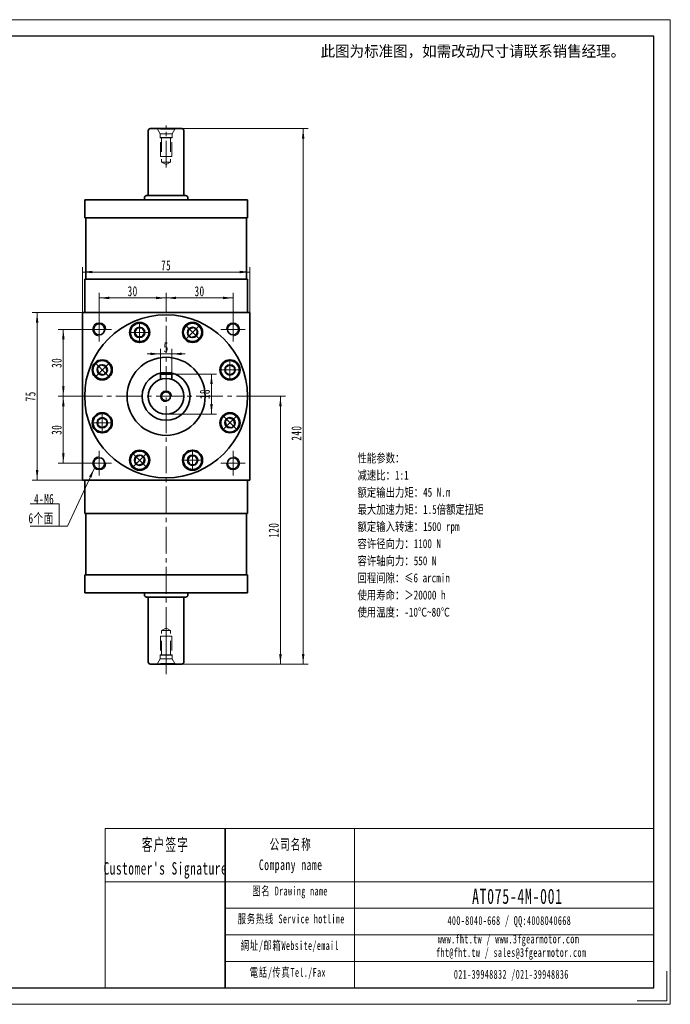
# Model space of a CAD drawing. Header units: millimetres. Extents: x -51 to 573, y 25 to 466.
# Tile 3 of 3: x 281 to 573, y 25 to 466. Entities that reach past the tile are written whole.
import ezdxf

# ---------------------------------------------------------------- set-up
doc = ezdxf.new("R2010")
doc.units = ezdxf.units.MM
doc.set_wipeout_variables(frame=1)
doc.linetypes.add('HIDDEN', pattern=[9.525, 6.35, -3.175])
doc.linetypes.add('点画线', pattern=[18, 12, -2, 2, -2])
doc.layers.get('0').update_dxf_attribs({"lineweight": 35})
doc.layers.add('6文字层', color=3, linetype='Continuous')
for name, color, linetype, lineweight in [('7标注层', 4, 'Continuous', 18), ('SLD-0', 7, 'Continuous', 18), ('中心线层', 1, '点画线', 18), ('图框_外框线', 7, 'Continuous', 18), ('尺寸线层', 3, 'Continuous', 18), ('粗实线层', 7, 'Continuous', 35)]:
    doc.layers.add(name, color=color, linetype=linetype, lineweight=lineweight)
doc.styles.add('标准', font='txt', dxfattribs={"width": 0.667})
doc.dimstyles.new('a4-1-1.5', dxfattribs={"dimtxt": 4.5, "dimasz": 4.5, "dimexe": 2.25, "dimexo": 0, "dimgap": 0.75, "dimtad": 1, "dimdec": 3, "dimdsep": 46, "dimtxsty": '标准', "dimblk": '_CAXARROW', "dimcen": 0, "dimdle": 9, "dimazin": 2, "dimtfac": 0.707107, "dimtdec": 3, "dimtix": 1, "dimtmove": 2, "dimatfit": 3, "dimfxl": 0, "dimfrac": 2, "dimtolj": 1, "dimarcsym": 0})

# ---------------------------------------------------------------- blocks, each defined once
blk = doc.blocks.new('*X5')
at = {"layer": '尺寸线层', "linetype": 'Continuous'}
for points in [[(317.08, 341.59), (321.58, 341.03), (321.58, 342.16)], [(347.08, 341.59), (342.58, 341.03), (342.58, 342.16)]]:
    blk.add_hatch(color=0, dxfattribs=at).paths.add_polyline_path(points, flags=0)
at = {"layer": '尺寸线层', "color": 0, "linetype": 'Continuous'}
for p, q in [((317.08, 333), (317.08, 343.84)), ((347.08, 341.59), (317.08, 341.59)), ((347.08, 338), (347.08, 343.84))]:
    blk.add_line(p, q, dxfattribs=at)
at = {"layer": '尺寸线层', "color": 0, "insert": (332.08, 344.57), "char_height": 4.5, "width": 9, "attachment_point": 5, "line_spacing_factor": 1.15057, "style": '标准'}
blk.add_mtext('\\T1.1;30', dxfattribs=at)
blk = doc.blocks.new('_CAXARROW')
blk.add_hatch(color=0).paths.add_polyline_path([(0, 0), (-1, 0.125), (-1, -0.125)], flags=0)
blk = doc.blocks.new('*X6')
at = {"layer": '尺寸线层', "linetype": 'Continuous'}
for points in [[(347.08, 341.59), (351.58, 342.16), (351.58, 341.03)], [(377.08, 341.59), (372.58, 342.16), (372.58, 341.03)]]:
    blk.add_hatch(color=0, dxfattribs=at).paths.add_polyline_path(points, flags=0)
at = {"layer": '尺寸线层', "color": 0, "linetype": 'Continuous'}
for p, q in [((347.08, 338), (347.08, 343.84)), ((347.08, 341.59), (377.08, 341.59)), ((377.08, 333), (377.08, 343.84))]:
    blk.add_line(p, q, dxfattribs=at)
at = {"layer": '尺寸线层', "color": 0, "insert": (362.08, 344.57), "char_height": 4.5, "width": 9, "attachment_point": 5, "line_spacing_factor": 1.15057, "style": '标准'}
blk.add_mtext('\\T1.1;30', dxfattribs=at)
blk = doc.blocks.new('*X7')
at = {"layer": '尺寸线层', "linetype": 'Continuous'}
for points in [[(309.58, 353.2), (314.08, 352.64), (314.08, 353.77)], [(384.58, 353.2), (380.08, 352.64), (380.08, 353.77)]]:
    blk.add_hatch(color=0, dxfattribs=at).paths.add_polyline_path(points, flags=0)
at = {"layer": '尺寸线层', "color": 0, "linetype": 'Continuous'}
for p, q in [((309.58, 335), (309.58, 355.45)), ((384.58, 353.2), (309.58, 353.2)), ((384.58, 335), (384.58, 355.45))]:
    blk.add_line(p, q, dxfattribs=at)
at = {"layer": '尺寸线层', "color": 0, "insert": (347.08, 356.15), "char_height": 4.5, "width": 9, "attachment_point": 5, "line_spacing_factor": 1.15057, "style": '标准'}
blk.add_mtext('\\T1.1;75', dxfattribs=at)
blk = doc.blocks.new('*X8')
at = {"layer": '尺寸线层', "linetype": 'Continuous'}
for points in [[(289.27, 335), (289.83, 330.5), (288.71, 330.5)], [(289.27, 260), (289.83, 264.5), (288.71, 264.5)]]:
    blk.add_hatch(color=0, dxfattribs=at).paths.add_polyline_path(points, flags=0)
at = {"layer": '尺寸线层', "color": 0, "linetype": 'Continuous'}
for p, q in [((309.58, 335), (287.02, 335)), ((289.27, 335), (289.27, 260)), ((309.58, 260), (287.02, 260))]:
    blk.add_line(p, q, dxfattribs=at)
at = {"layer": '尺寸线层', "color": 0, "insert": (286.32, 297.5), "char_height": 4.5, "width": 9, "attachment_point": 5, "rotation": 90, "line_spacing_factor": 1.15057, "style": '标准'}
blk.add_mtext('\\T1.1;75', dxfattribs=at)
blk = doc.blocks.new('*X9')
at = {"layer": '尺寸线层', "linetype": 'Continuous'}
for points in [[(301.01, 327.5), (301.57, 323), (300.44, 323)], [(301.01, 297.5), (301.57, 302), (300.44, 302)]]:
    blk.add_hatch(color=0, dxfattribs=at).paths.add_polyline_path(points, flags=0)
at = {"layer": '尺寸线层', "color": 0, "linetype": 'Continuous'}
for p, q in [((311.58, 327.5), (298.76, 327.5)), ((301.01, 327.5), (301.01, 297.5)), ((306.58, 297.5), (298.76, 297.5))]:
    blk.add_line(p, q, dxfattribs=at)
at = {"layer": '尺寸线层', "color": 0, "insert": (298.03, 312.5), "char_height": 4.5, "width": 9, "attachment_point": 5, "rotation": 90, "line_spacing_factor": 1.15057, "style": '标准'}
blk.add_mtext('\\T1.1;30', dxfattribs=at)
blk = doc.blocks.new('*X10')
at = {"layer": '尺寸线层', "linetype": 'Continuous'}
for points in [[(301.01, 297.5), (301.57, 293), (300.44, 293)], [(301.01, 267.5), (301.57, 272), (300.44, 272)]]:
    blk.add_hatch(color=0, dxfattribs=at).paths.add_polyline_path(points, flags=0)
at = {"layer": '尺寸线层', "color": 0, "linetype": 'Continuous'}
for p, q in [((306.58, 297.5), (298.76, 297.5)), ((301.01, 297.5), (301.01, 267.5)), ((311.58, 267.5), (298.76, 267.5))]:
    blk.add_line(p, q, dxfattribs=at)
at = {"layer": '尺寸线层', "color": 0, "insert": (298.03, 282.5), "char_height": 4.5, "width": 9, "attachment_point": 5, "rotation": 90, "line_spacing_factor": 1.15057, "style": '标准'}
blk.add_mtext('\\T1.1;30', dxfattribs=at)
blk = doc.blocks.new('*X11')
at = {"layer": '尺寸线层', "linetype": 'Continuous'}
blk.add_hatch(color=0, dxfattribs=at).paths.add_polyline_path([(15.81, 26.08), (14.42, 21.77), (13.4, 22.24)], flags=0)
at = {"layer": '尺寸线层', "color": 0, "linetype": 'Continuous'}
blk.add_line((15.81, 26.08), (3.67, 0), dxfattribs=at)
at = {"layer": '尺寸线层', "color": 0}
for p, q in [((0, 10.09), (-13.03, 10.09)), ((0, 0), (0, 10.09)), ((0, 0), (-13.03, 0)), ((3.67, 0), (0, 0))]:
    blk.add_line(p, q, dxfattribs=at)
at = {"layer": '尺寸线层', "color": 0, "insert": (-2.25, 0.9), "char_height": 4.5, "width": 20.0078, "attachment_point": 9, "line_spacing_factor": 1.15057, "style": '标准'}
blk.add_mtext('\\T1.1;4-M6\\P6个面', dxfattribs=at)
blk = doc.blocks.new('*X12')
at = {"layer": '中心线层', "linetype": '点画线', "lineweight": 18}
for p, q in [((0, -4.76), (0, 4.76)), ((-4.76, 0), (4.76, 0))]:
    blk.add_line(p, q, dxfattribs=at)
at = {"layer": '粗实线层'}
for p, q in [((-2.31, 0), (-1.15, 2)), ((-2.31, 0), (-1.15, -2)), ((-1.15, 2), (1.15, 2)), ((2.31, 0), (1.15, 2)), ((2.31, 0), (1.15, 2)), ((2.31, 0), (1.15, -2)), ((-1.15, -2), (1.15, -2))]:
    blk.add_line(p, q, dxfattribs=at)
blk.add_circle((0, 0), 2.31, dxfattribs=at)
for start, end in [(0, 180), (180, 360)]:
    blk.add_arc((0, 0), 4.14, start, end, dxfattribs=at)
blk = doc.blocks.new('*X13')
at = {"layer": '尺寸线层', "linetype": 'Continuous'}
for points in [[(398.33, 297.5), (398.89, 293), (397.77, 293)], [(398.33, 177.5), (398.89, 182), (397.77, 182)]]:
    blk.add_hatch(color=0, dxfattribs=at).paths.add_polyline_path(points, flags=0)
at = {"layer": '尺寸线层', "color": 0, "linetype": 'Continuous'}
for p, q in [((387.58, 297.5), (400.58, 297.5)), ((398.33, 297.5), (398.33, 177.5)), ((354.08, 177.5), (400.58, 177.5))]:
    blk.add_line(p, q, dxfattribs=at)
at = {"layer": '尺寸线层', "color": 0, "insert": (395.34, 237.5), "char_height": 4.5, "width": 11.9606, "attachment_point": 5, "rotation": 90, "line_spacing_factor": 1.15057, "style": '标准'}
blk.add_mtext('\\T1.1;120', dxfattribs=at)
blk = doc.blocks.new('*X14')
at = {"layer": '尺寸线层', "linetype": 'Continuous'}
for points in [[(408.52, 417.5), (409.08, 413), (407.96, 413)], [(408.52, 177.5), (409.08, 182), (407.96, 182)]]:
    blk.add_hatch(color=0, dxfattribs=at).paths.add_polyline_path(points, flags=0)
at = {"layer": '尺寸线层', "color": 0, "linetype": 'Continuous'}
for p, q in [((354.08, 417.5), (410.77, 417.5)), ((408.52, 417.5), (408.52, 177.5)), ((354.08, 177.5), (410.77, 177.5))]:
    blk.add_line(p, q, dxfattribs=at)
at = {"layer": '尺寸线层', "color": 0, "insert": (405.54, 281.02), "char_height": 4.5, "width": 12.1553, "attachment_point": 5, "rotation": 90, "line_spacing_factor": 1.15057, "style": '标准'}
blk.add_mtext('\\T1.1;240', dxfattribs=at)
blk = doc.blocks.new('*X28')
at = {"layer": '尺寸线层', "color": 0, "char_height": 4.5, "attachment_point": 1, "line_spacing_factor": 1.15057, "style": '标准'}
for s, insert, width in [('\\T1.1;%%C72.9g6(', (131.61, 151.09), 123.5765), ('\\T1.1;{\\H0.707107x;-0.010}', (151.11, 153.23), 38.1799), ('\\T1.1;)', (161.56, 151.09), 123.5765), ('\\T1.1;{\\H0.707107x;-0.029}', (151.11, 149.43), 38.1799)]:
    blk.add_mtext(s, dxfattribs=dict(at, insert=insert, width=width))
blk = doc.blocks.new('*X27')
at = {"layer": '尺寸线层', "linetype": 'Continuous'}
for points in [[(110.6, 144.69), (115.1, 145.25), (115.1, 144.12)], [(183.5, 144.69), (179, 145.25), (179, 144.12)]]:
    blk.add_hatch(color=0, dxfattribs=at).paths.add_polyline_path(points, flags=0)
at = {"layer": '尺寸线层', "color": 0, "linetype": 'Continuous'}
for p, q in [((110.6, 209.5), (110.6, 142.44)), ((183.5, 209.5), (183.5, 142.44)), ((110.6, 144.69), (183.5, 144.69))]:
    blk.add_line(p, q, dxfattribs=at)
at = {"layer": '尺寸线层', "color": 0}
blk.add_blockref('*X28', (0, 0), dxfattribs=at)
blk = doc.blocks.new('23343f_3')
at = {"layer": '中心线层', "linetype": '点画线', "lineweight": 18}
blk.add_line((17.47, 0), (-1.33, 0), dxfattribs=at)
at = {"layer": '粗实线层', "color": 6, "linetype": 'HIDDEN', "lineweight": 18}
for p, q in [((0, -4.4), (0, 4.4)), ((0, 4.4), (0.32, 3.85)), ((2.4, 2.65), (0.32, 3.85)), ((0.32, -3.85), (0.32, 3.85)), ((4, 2.65), (2.4, 2.65)), ((2.4, -2.65), (2.4, 2.65)), ((4.15, 2.5), (4, 2.65)), ((4, -2.65), (4, 2.65)), ((12.5, 2.5), (4.15, 2.5)), ((4.15, -2.5), (4.15, 2.5)), ((4.15, 2), (15, 2)), ((12.5, -2.5), (12.5, 2.5)), ((15, 2), (16.15, 0)), ((15, 2), (15, -2)), ((0, -4.4), (0.32, -3.85)), ((2.4, -2.65), (0.32, -3.85)), ((4, -2.65), (2.4, -2.65)), ((4.15, -2.5), (4, -2.65)), ((4.15, -2), (15, -2)), ((12.5, -2.5), (4.15, -2.5)), ((15, -2), (16.15, 0))]:
    blk.add_line(p, q, dxfattribs=at)
blk = doc.blocks.new('*X35')
at = {"layer": '尺寸线层', "linetype": 'Continuous'}
for points in [[(367.42, 307.5), (367.98, 303), (366.86, 303)], [(367.42, 289.5), (367.98, 294), (366.86, 294)]]:
    blk.add_hatch(color=0, dxfattribs=at).paths.add_polyline_path(points, flags=0)
at = {"layer": '尺寸线层', "color": 0, "linetype": 'Continuous'}
for p, q in [((349.58, 307.5), (369.67, 307.5)), ((367.42, 307.5), (367.42, 289.5)), ((347.08, 289.5), (369.67, 289.5))]:
    blk.add_line(p, q, dxfattribs=at)
at = {"layer": '尺寸线层', "color": 0, "insert": (364.43, 298.5), "char_height": 4.5, "width": 9, "attachment_point": 5, "rotation": 90, "line_spacing_factor": 1.15057, "style": '标准'}
blk.add_mtext('\\T1.1;18', dxfattribs=at)
blk = doc.blocks.new('*X36')
at = {"layer": '尺寸线层', "linetype": 'Continuous'}
for points in [[(344.58, 316.52), (340.08, 315.96), (340.08, 317.08)], [(349.58, 316.52), (354.08, 315.96), (354.08, 317.08)]]:
    blk.add_hatch(color=0, dxfattribs=at).paths.add_polyline_path(points, flags=0)
at = {"layer": '尺寸线层', "color": 0, "linetype": 'Continuous'}
for p, q in [((344.58, 307.5), (344.58, 318.77)), ((349.58, 307.5), (349.58, 318.77)), ((355.58, 316.52), (338.58, 316.52))]:
    blk.add_line(p, q, dxfattribs=at)
at = {"layer": '尺寸线层', "color": 0, "insert": (347.08, 319.47), "char_height": 4.5, "width": 9, "attachment_point": 5, "line_spacing_factor": 1.15057, "style": '标准'}
blk.add_mtext('\\T1.1;5', dxfattribs=at)
blk = doc.blocks.new('提示字样')
at = {"layer": '6文字层', "insert": (1.21, 11.52), "char_height": 10, "width": 317.6795, "attachment_point": 1}
blk.add_mtext('{\\C1;此图为标准图，如需改动尺寸请联系销售经理。}', dxfattribs=at)

msp = doc.modelspace()

# ---------------------------------------------------------------- linework, layer by layer
msp.add_line((373.5771, 103.7857), (373.5771, 32.4623))
at = {"layer": '7标注层', "color": 0}
msp.add_line((319.7747, 103.7857), (319.7747, 32.4745), dxfattribs=at)
at = {"layer": '中心线层'}
for p, q in [((347.0781, 173.0434), (347.0781, 338.0007)), ((317.0781, 322.0007), (317.0781, 333.0007)), ((377.0781, 333.0007), (377.0781, 322.0007)), ((311.5781, 327.5007), (322.5781, 327.5007)), ((371.5781, 327.5007), (382.5781, 327.5007)), ((306.5781, 297.5007), (387.5781, 297.5007)), ((317.0781, 262.0007), (317.0781, 273.0007)), ((377.0781, 273.0007), (377.0781, 262.0007)), ((322.5781, 267.5007), (311.5781, 267.5007)), ((382.5781, 267.5007), (371.5781, 267.5007))]:
    msp.add_line(p, q, dxfattribs=at)
at = {"layer": '图框_外框线'}
for p, q in [((319.7747, 103.7857), (373.5771, 103.7857)), ((373.5771, 103.7857), (373.5771, 32.4745)), ((373.5771, 103.7857), (565.6669, 103.7857)), ((431.5455, 103.7857), (431.5455, 32.4745)), ((319.7747, 79.9891), (373.5771, 79.9891)), ((373.5771, 79.9891), (565.6669, 79.9891)), ((373.5771, 68.0908), (565.6669, 68.0908)), ((373.5771, 56.1925), (565.6669, 56.1925)), ((373.5771, 44.2942), (565.6669, 44.2942))]:
    msp.add_line(p, q, dxfattribs=at)
at = {"layer": '图框_外框线', "color": 3}
msp.add_lwpolyline([(571.6095, 39.9027), (571.6095, 26.5319), (558.2387, 26.5319)], dxfattribs=at)
at = {"layer": '粗实线层'}
for p, q in [((339.0781, 387.5007), (339.0781, 416.5007)), ((340.0781, 417.5007), (354.0781, 417.5007)), ((355.0781, 416.5007), (355.0781, 387.5007)), ((310.6281, 385.5007), (383.5281, 385.5007)), ((310.6281, 385.5007), (310.6281, 377.5007)), ((337.3281, 385.5007), (337.3281, 386.5007)), ((338.3281, 387.5007), (355.8281, 387.5007)), ((356.8281, 385.5007), (356.8281, 386.5007)), ((383.5281, 377.5007), (383.5281, 385.5007)), ((310.6281, 377.5007), (383.5281, 377.5007)), ((311.0781, 377.5007), (311.0781, 350.0007)), ((383.0781, 377.5007), (383.0781, 350.0007)), ((310.5781, 350.0007), (383.5781, 350.0007)), ((310.5781, 335.0007), (310.5781, 350.0007)), ((383.5781, 350.0007), (383.5781, 335.0007)), ((309.5781, 335.0007), (384.5781, 335.0007)), ((309.5781, 334.1007), (309.5781, 335.0007)), ((309.5781, 335.0007), (309.5781, 260.0007)), ((384.5781, 335.0007), (384.5781, 260.0007)), ((349.5781, 307.5007), (344.5781, 307.5007)), ((344.5781, 307.5007), (344.5781, 305.1)), ((349.5781, 307.5007), (349.5781, 305.1)), ((309.5781, 260.0007), (384.5781, 260.0007)), ((310.5781, 260.0007), (310.5781, 245.0007)), ((383.5781, 245.0007), (383.5781, 260.0007)), ((310.5781, 245.0007), (383.5781, 245.0007)), ((311.0781, 217.5007), (311.0781, 245.0007)), ((383.0781, 217.5007), (383.0781, 245.0007)), ((310.6281, 209.5007), (310.6281, 217.5007)), ((310.6281, 217.5007), (383.5281, 217.5007)), ((383.5281, 217.5007), (383.5281, 209.5007)), ((310.6281, 209.5007), (383.5281, 209.5007)), ((337.3281, 209.5007), (337.3281, 208.5007)), ((338.3281, 207.5007), (355.8281, 207.5007)), ((339.0781, 207.5007), (339.0781, 178.5007)), ((355.0781, 178.5007), (355.0781, 207.5007)), ((356.8281, 209.5007), (356.8281, 208.5007)), ((340.0781, 177.5007), (354.0781, 177.5007))]:
    msp.add_line(p, q, dxfattribs=at)
for centre, radius in [((317.0781, 327.5007), 2.5), ((335.215, 326.1409), 4.5), ((358.9413, 326.1409), 4.5), ((377.0781, 327.5007), 2.5), ((318.4379, 309.3639), 4.5), ((347.0781, 297.5007), 17.5), ((375.7184, 309.3639), 4.5), ((347.0781, 297.5007), 10.75), ((347.0781, 297.5007), 8), ((347.0781, 297.5007), 2), ((318.4379, 285.6375), 4.5), ((375.7184, 285.6375), 4.5), ((317.0781, 267.5007), 2.5), ((335.215, 268.8604), 4.5), ((358.9413, 268.8604), 4.5), ((377.0781, 267.5007), 2.5)]:
    msp.add_circle(centre, radius, dxfattribs=at)
for centre, start, end in [((340.0781, 416.5007), 90, 180), ((354.0781, 416.5007), 0, 90), ((338.3281, 386.5007), 90, 180), ((355.8281, 386.5007), 0, 90), ((338.3281, 208.5007), 180, 270), ((355.8281, 208.5007), 270, 0), ((340.0781, 178.5007), 180, 270), ((354.0781, 178.5007), 270, 360)]:
    msp.add_arc(centre, 1, start, end, dxfattribs=at)
at = {"layer": '粗实线层', "lineweight": 18}
for centre, radius, start, end in [((317.0781, 327.5007), 3, 0, 270), ((377.0781, 327.5007), 3, 270, 180), ((347.0781, 297.5007), 2.5, 0, 270), ((317.0781, 267.5007), 3, 90, 0), ((377.0781, 267.5007), 3, 180, 90)]:
    msp.add_arc(centre, radius, start, end, dxfattribs=at)

# ---------------------------------------------------------------- block references
at = {"layer": '尺寸线层'}
msp.add_blockref('*X11', (299.149, 239.2544), dxfattribs=at)
at = {"layer": '粗实线层', "xscale": 0.5, "yscale": 0.5, "zscale": 0.5}
msp.add_blockref('提示字样', (415.7392, 448.9242), dxfattribs=at)
at = {"layer": '粗实线层', "xscale": -1, "rotation": 90}
msp.add_blockref('23343f_3', (347.0781, 417.5007), dxfattribs=at)
at = {"layer": '粗实线层', "rotation": 90}
msp.add_blockref('23343f_3', (347.0781, 177.5007), dxfattribs=at)

# ---------------------------------------------------------------- texts
at = {"layer": 'SLD-0', "color": 1, "attachment_point": 2, "line_spacing_factor": 1.15057, "style": '标准'}
for s, insert, char_height, width in [("\\T1.1;客户签字\\PCustomer's Signature", (346.7686, 99.3832), 5.552539, 69.074156), ('\\T1.1;公司名称\\PCompany name', (402.9289, 99.0885), 4.759319, 61.618321), ('\\T1.1;图名 Drawing name', (402.6036, 77.7958), 3.966099, 50.72119), ('\\pt5.83333;{\\H1.42591x;\\T1.10000;AT075-4M-001}', (504.5561, 76.8381), 4.759319, 40.40849), ('\\T1.1;服务热线 Service hotline', (403.166, 65.3245), 3.966099, 56.508279), ('\\T1.1;400-8040-668 / QQ:4008040668', (500.9319, 64.5667), 3.966099, 115.474601), ('\\T1.1;網址/邮箱Website/email', (402.5485, 53.3752), 3.966099, 58.8198), ('\\T1.1;www.fht.tw / www.3fgearmotor.com ', (500.5662, 56.3058), 3.966099, 115.604593), ('\\pt12;{\\T1.10000;fht@fht.tw / sales@3fgearmotor.com }', (501.7749, 50.2665), 3.966099, 115.604593), ('\\T1.1;電話/传真Tel./Fax', (401.6599, 41.3328), 3.966099, 59.527229), ('\\T1.1;021-39948832 /021-39948836 ', (501.8164, 40.4657), 3.966099, 88.272852)]:
    msp.add_mtext(s, dxfattribs=dict(at, insert=insert, char_height=char_height, width=width))
at = {"layer": '尺寸线层', "insert": (432.8673, 271.8394), "char_height": 4, "width": 103.233434, "attachment_point": 1, "line_spacing_factor": 1.15057, "style": '标准'}
msp.add_mtext('{\\W0.75;性能参数：\\P减速比：1:1\\P额定输出力矩：45 N.m\\P最大加速力矩：1.5倍额定扭矩\\P额定输入转速：1500 rpm\\P容许径向力：1100 N\\P容许轴向力：550 N\\P回程间隙：≤6 arcmin\\P使用寿命：＞20000 h\\P使用温度：-10℃~80℃', dxfattribs=at)

# ---------------------------------------------------------------- dimensions: what is measured, and where the dimension line sits
at = {"layer": '尺寸线层'}
for base, p1, p2, picture, middle in [((309.5781, 353.2032), (384.5781, 335.0007), (309.5781, 335.0007), '*X7', (347.0781, 356.1529)), ((317.0781, 341.5933), (347.0781, 338.0007), (317.0781, 333.0007), '*X5', (332.0781, 344.5682)), ((377.0781, 341.5933), (347.0781, 338.0007), (377.0781, 333.0007), '*X6', (362.0781, 344.5682))]:
    dim = msp.add_linear_dim(base=base, p1=p1, p2=p2, dimstyle='a4-1-1.5', override={"dimsah": 1, "dimtfill": 1, "dimtzin": 0}, dxfattribs=at)
    dim.commit()
    dim.dimension.update_dxf_attribs({"geometry": picture, "text_midpoint": middle, "dimtype": 160})
for base, p1, p2, picture, middle in [((289.2717, 260.0007), (309.5781, 335.0007), (309.5781, 260.0007), '*X8', (286.3219, 297.5007)), ((301.0058, 297.5007), (311.5781, 327.5007), (306.5781, 297.5007), '*X9', (298.0309, 312.5007)), ((301.0058, 267.5007), (306.5781, 297.5007), (311.5781, 267.5007), '*X10', (298.0309, 282.5007))]:
    dim = msp.add_linear_dim(base=base, p1=p1, p2=p2, angle=270, dimstyle='a4-1-1.5', override={"dimsah": 1, "dimtfill": 1, "dimtzin": 0}, dxfattribs=at)
    dim.commit()
    dim.dimension.update_dxf_attribs({"geometry": picture, "text_midpoint": middle, "dimtype": 160})
dim = msp.add_linear_dim(base=(183.5047, 144.686), p1=(110.6047, 209.5007), p2=(183.5047, 209.5007), text='\\A1;%%C72.9g6({\\H0.707107x;\\S-0.010^ -0.029;})', dimstyle='a4-1-1.5', override={"dimpost": '%%C<>', "dimsah": 1, "dimtfill": 1, "dimtzin": 0}, dxfattribs=at)
dim.commit()
dim.dimension.update_dxf_attribs({"geometry": '*X27', "text_midpoint": (147.0547, 149.6357), "dimtype": 160})

# ---------------------------------------------------------------- next in the draw order: wipeouts: each hides what was drawn before it
for points in [[(339.355, 326.1409), (339.2911, 326.8651), (339.2911, 326.8651), (338.9341, 327.9596), (338.2894, 328.9135), (337.407, 329.653), (336.3551, 330.1209), (335.215, 330.2809), (335.215, 330.2809), (334.0748, 330.1209), (333.0229, 329.653), (332.1405, 328.9135), (331.4958, 327.9596), (331.1388, 326.8651), (331.1388, 326.8651), (331.075, 326.1409), (331.075, 326.1409), (331.216, 325.0694), (331.6296, 324.0709), (332.2875, 323.2135), (333.145, 322.5556), (334.1434, 322.142), (335.215, 322.0009), (335.215, 322.0009), (336.4943, 322.2036), (337.6484, 322.7916), (338.5643, 323.7075), (339.1523, 324.8616)], [(361.8688, 323.2135), (362.3357, 323.7707), (362.3357, 323.7707), (362.8572, 324.7971), (363.0758, 325.9275), (362.9747, 327.0743), (362.5617, 328.149), (361.8688, 329.0684), (361.8688, 329.0684), (360.9494, 329.7613), (359.8747, 330.1744), (358.7279, 330.2754), (357.5975, 330.0568), (356.5711, 329.5353), (356.5711, 329.5353), (356.0139, 329.0684), (356.0139, 329.0684), (355.356, 328.2109), (354.9424, 327.2125), (354.8013, 326.1409), (354.9424, 325.0694), (355.356, 324.0709), (356.0139, 323.2135), (356.0139, 323.2135), (357.0618, 322.4522), (358.2937, 322.0519), (359.589, 322.0519), (360.8209, 322.4522)], [(321.3653, 312.2913), (320.8081, 312.7582), (320.8081, 312.7582), (319.7817, 313.2797), (318.6514, 313.4984), (317.5045, 313.3973), (316.4298, 312.9843), (315.5105, 312.2913), (315.5105, 312.2913), (314.8175, 311.3719), (314.4045, 310.2972), (314.3034, 309.1504), (314.522, 308.02), (315.0435, 306.9936), (315.0435, 306.9936), (315.5105, 306.4364), (315.5105, 306.4364), (316.3679, 305.7785), (317.3664, 305.3649), (318.4379, 305.2239), (319.5094, 305.3649), (320.5079, 305.7785), (321.3653, 306.4364), (321.3653, 306.4364), (322.1266, 307.4843), (322.5269, 308.7162), (322.5269, 310.0115), (322.1266, 311.2434)], [(375.7184, 305.2239), (376.4426, 305.2877), (376.4426, 305.2877), (377.5371, 305.6447), (378.491, 306.2894), (379.2305, 307.1718), (379.6983, 308.2237), (379.8584, 309.3639), (379.8584, 309.3639), (379.6983, 310.504), (379.2305, 311.5559), (378.491, 312.4383), (377.5371, 313.083), (376.4426, 313.44), (376.4426, 313.44), (375.7184, 313.5039), (375.7184, 313.5039), (374.6469, 313.3628), (373.6484, 312.9492), (372.791, 312.2913), (372.1331, 311.4339), (371.7195, 310.4354), (371.5784, 309.3639), (371.5784, 309.3639), (371.781, 308.0845), (372.3691, 306.9304), (373.285, 306.0145), (374.4391, 305.4265)], [(318.4379, 289.7775), (317.7137, 289.7137), (317.7137, 289.7137), (316.6192, 289.3566), (315.6653, 288.712), (314.9258, 287.8295), (314.458, 286.7776), (314.2979, 285.6375), (314.2979, 285.6375), (314.458, 284.4974), (314.9258, 283.4454), (315.6653, 282.563), (316.6192, 281.9184), (317.7137, 281.5613), (317.7137, 281.5613), (318.4379, 281.4975), (318.4379, 281.4975), (319.5094, 281.6386), (320.5079, 282.0521), (321.3653, 282.7101), (322.0232, 283.5675), (322.4368, 284.566), (322.5779, 285.6375), (322.5779, 285.6375), (322.3753, 286.9168), (321.7872, 288.0709), (320.8713, 288.9868), (319.7172, 289.5749)], [(372.791, 282.7101), (373.3482, 282.2431), (373.3482, 282.2431), (374.3746, 281.7217), (375.5049, 281.503), (376.6518, 281.6041), (377.7265, 282.0171), (378.6458, 282.7101), (378.6458, 282.7101), (379.3388, 283.6294), (379.7518, 284.7041), (379.8529, 285.851), (379.6342, 286.9813), (379.1128, 288.0077), (379.1128, 288.0077), (378.6458, 288.5649), (378.6458, 288.5649), (377.7884, 289.2228), (376.7899, 289.6364), (375.7184, 289.7775), (374.6469, 289.6364), (373.6484, 289.2228), (372.791, 288.5649), (372.791, 288.5649), (372.0296, 287.517), (371.6294, 286.2851), (371.6294, 284.9899), (372.0296, 283.758)], [(332.2875, 271.7878), (331.8206, 271.2307), (331.8206, 271.2307), (331.2991, 270.2042), (331.0805, 269.0739), (331.1815, 267.927), (331.5946, 266.8524), (332.2875, 265.933), (332.2875, 265.933), (333.2069, 265.24), (334.2816, 264.827), (335.4284, 264.7259), (336.5588, 264.9446), (337.5852, 265.4661), (337.5852, 265.4661), (338.1424, 265.933), (338.1424, 265.933), (338.8003, 266.7904), (339.2139, 267.7889), (339.355, 268.8604), (339.2139, 269.9319), (338.8003, 270.9304), (338.1424, 271.7878), (338.1424, 271.7878), (337.0945, 272.5492), (335.8626, 272.9494), (334.5673, 272.9494), (333.3354, 272.5492)], [(354.8013, 268.8604), (354.8652, 268.1363), (354.8652, 268.1363), (355.2222, 267.0417), (355.8669, 266.0878), (356.7493, 265.3484), (357.8012, 264.8805), (358.9413, 264.7204), (358.9413, 264.7204), (360.0814, 264.8805), (361.1334, 265.3484), (362.0158, 266.0878), (362.6605, 267.0417), (363.0175, 268.1363), (363.0175, 268.1363), (363.0813, 268.8604), (363.0813, 268.8604), (362.9403, 269.9319), (362.5267, 270.9304), (361.8688, 271.7878), (361.0113, 272.4458), (360.0128, 272.8593), (358.9413, 273.0004), (358.9413, 273.0004), (357.662, 272.7978), (356.5079, 272.2097), (355.592, 271.2938), (355.004, 270.1397)]]:
    msp.add_wipeout(points).dxf.layer = '粗实线层'

# ---------------------------------------------------------------- next in the draw order: linework, layer by layer
at = {"layer": '图框_外框线', "color": 3}
msp.add_lwpolyline([(-50.8754, 25.0463), (573.0951, 25.0463), (573.0951, 466.2825), (-50.8754, 466.2825)], close=True, dxfattribs=at)
at = {"layer": '图框_外框线', "color": 3, "lineweight": 25}
msp.add_lwpolyline([(-13.7343, 32.4745), (565.6669, 32.4745), (565.6669, 458.8543), (-13.7343, 458.8543)], close=True, dxfattribs=at)
at = {"layer": '粗实线层'}
msp.add_circle((347.0781, 297.5007), 36.5, dxfattribs=at)

# ---------------------------------------------------------------- next in the draw order: block references
for p, rotation in [((358.9413, 326.1409), 315.0000000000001), ((318.4379, 309.3639), 45.00000000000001), ((375.7184, 309.3639), 270), ((375.7184, 285.6375), 225.0000000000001), ((318.4379, 285.6375), 90), ((335.215, 268.8604), 135.0000000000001), ((358.9413, 268.8604), 180)]:
    msp.add_blockref('*X12', p, dxfattribs=dict(at, rotation=rotation))
msp.add_blockref('*X12', (335.215, 326.1409), dxfattribs=at)

# ---------------------------------------------------------------- next in the draw order: dimensions: what is measured, and where the dimension line sits
at = {"layer": '尺寸线层'}
for base, p1, p2, picture, middle in [((408.5199, 177.5007), (354.0781, 417.5007), (354.0781, 177.5007), '*X14', (405.5442, 281.0155)), ((367.4196, 289.5007), (349.5781, 307.5007), (347.0781, 289.5007), '*X35', (364.4321, 298.5007)), ((398.33, 177.5007), (387.5781, 297.5007), (354.0781, 177.5007), '*X13', (395.3426, 237.5007))]:
    dim = msp.add_linear_dim(base=base, p1=p1, p2=p2, angle=270, dimstyle='a4-1-1.5', override={"dimsah": 1, "dimtfill": 1, "dimtzin": 0}, dxfattribs=at)
    dim.commit()
    dim.dimension.update_dxf_attribs({"geometry": picture, "text_midpoint": middle, "dimtype": 160})
dim = msp.add_linear_dim(base=(344.5781, 316.5189), p1=(349.5781, 307.5007), p2=(344.5781, 307.5007), dimstyle='a4-1-1.5', override={"dimsah": 1, "dimtfill": 1, "dimtzin": 0}, dxfattribs=at)
dim.commit()
dim.dimension.update_dxf_attribs({"geometry": '*X36', "text_midpoint": (347.0781, 319.4686), "dimtype": 160})

doc.saveas('drawing.dxf')
